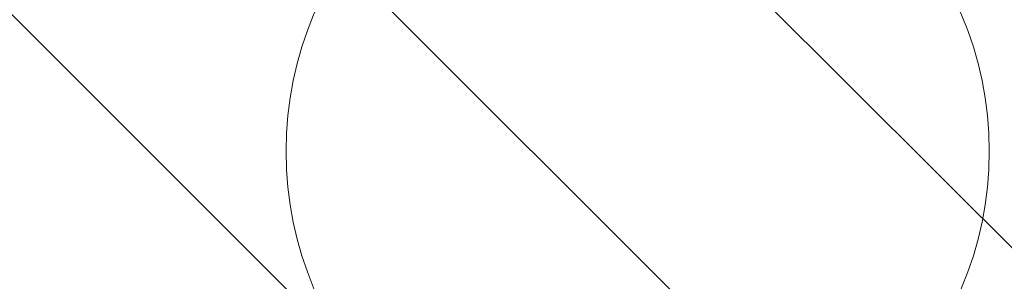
# Model space of a CAD drawing. Header units: metres. Extents: x 179483 to 180084, y 582739 to 582904.
# Tile 165 of 205: x 179889.398 to 179892.859, y 582794.762 to 582795.683. Entities that reach past the tile are written whole.
import ezdxf

# ---------------------------------------------------------------- set-up
doc = ezdxf.new("R2010")
doc.units = ezdxf.units.M
doc.layers.get('0').update_dxf_attribs({"linetype": 'CONTINUOUS', "lineweight": 9})
doc.layers.add('TA - VERDACHT_OBJECT', color=1, linetype='CONTINUOUS', lineweight=18)
doc.layers.add('TA - VRIJGEGEVEN TOT 4M-MV', color=3, linetype='CONTINUOUS', lineweight=18)
doc.styles.get("Standard").update_dxf_attribs({"font": 'arial.ttf'})

# ---------------------------------------------------------------- blocks, each defined once
blk = doc.blocks.new('Object')
at = {"lineweight": 20}
blk.add_circle((0, 0), 1.2358, dxfattribs=at)
at = {"color": 7}
blk.add_attdef('1', (-2.4803, 0.7741), '', height=1.2, dxfattribs=at)

msp = doc.modelspace()

# ---------------------------------------------------------------- hatches: boundary and pattern name
at = {"layer": 'TA - VRIJGEGEVEN TOT 4M-MV'}
h = msp.add_hatch(dxfattribs=at)
h.set_pattern_fill('ANSI31', color=256, scale=0.3, angle=90, style=0)
h.paths.add_polyline_path([(179897.7763, 582794.19), (179897.2549, 582795.2713), (179897.2169, 582797.0968), (179898.586, 582798.0856), (179900.8678, 582798.7702), (179902.1609, 582800.9379), (179889.0402, 582802.3451), (179887.4073, 582802.5561), (179886.085, 582794.849), (179890.612, 582794.0334), (179896.0363, 582794.3189)])

# ---------------------------------------------------------------- block references
at = {"layer": 'TA - VERDACHT_OBJECT', "linetype": 'ByBlock'}
msp.add_blockref('Object', (179891.57, 582795.22), dxfattribs=at)

doc.saveas('drawing.dxf')
